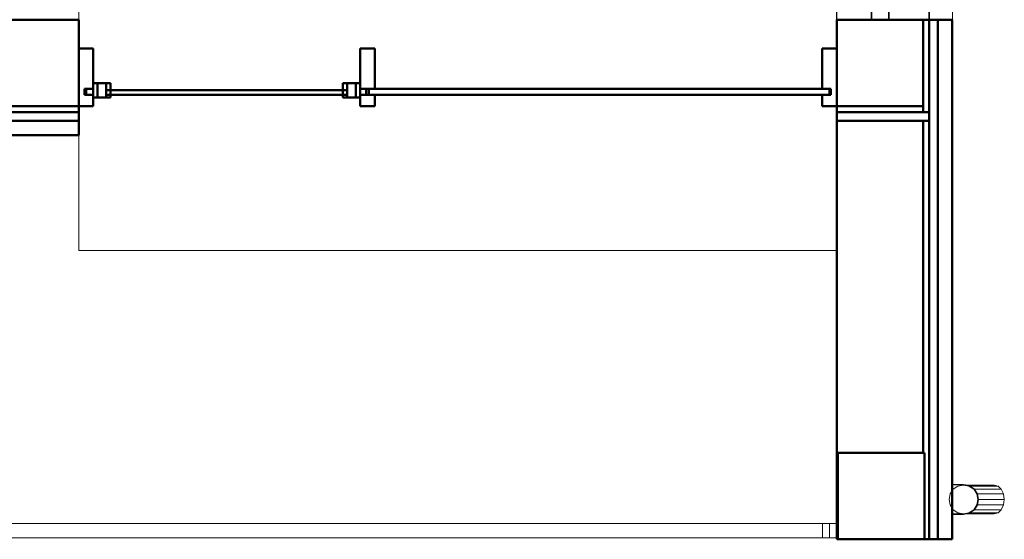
# Model space of a CAD drawing. Header units: millimetres. Extents: x 25703 to 50721, y 2709 to 39176.
# Tile 39 of 50: x 37473 to 40884, y 28638 to 30438. Entities that reach past the tile are written whole.
import ezdxf

# ---------------------------------------------------------------- set-up
doc = ezdxf.new("R2010")
doc.units = ezdxf.units.MM
for name, color, linetype, lineweight in [('A-COLS-____-MCUT', 52, 'Continuous', 50), ('A-COLS-____-OTLN', 52, 'Continuous', 20), ('A-GENM-____-MCUT', 13, 'Continuous', 50), ('A-GENM-____-OTLN', 13, 'Continuous', 20), ('A-GLAZ-____-MCUT', 151, 'Continuous', 35), ('A-GLAZ-____-OTLN', 151, 'Continuous', 20), ('A-PART-____-MCUT', 2, 'Continuous', 50), ('A-PART-____-OTLN', 2, 'Continuous', 20), ('A-WALL-____-MCUT', 113, 'Continuous', 50), ('A-WALL-____-OTLN', 113, 'Continuous', 20), ('Q-SPCQ-____-MCUT', 91, 'Continuous', 9), ('Q-SPCQ-____-OTLN', 91, 'Continuous', 20), ('Ограждение', 7, 'Continuous', 20)]:
    doc.layers.add(name, color=color, linetype=linetype, lineweight=lineweight)

# ---------------------------------------------------------------- blocks, each defined once
blk = doc.blocks.new('Прямая форма - V line-610284-В_Этаж 02_Вентиляция')
at = {"layer": 'A-COLS-____-MCUT', "color": 9}
for p, q in [((150, 150), (-150, 150)), ((-150, 150), (-150, -150)), ((150, -150), (150, 150)), ((-150, -150), (150, -150))]:
    blk.add_line(p, q, dxfattribs=at)
blk = doc.blocks.new('Прямая форма - CRE - 001-610285-В_Этаж 02_Вентиляция')
blk.add_blockref('Прямая форма - V line-610284-В_Этаж 02_Вентиляция', (0, 0))
blk = doc.blocks.new('Прямая форма - V line-610360-В_Этаж 02_Вентиляция')
at = {"layer": 'A-GLAZ-____-MCUT', "color": 53}
for p, q in [((105, -55), (55, -55)), ((55, -55), (55, -105)), ((105, -105), (105, -55)), ((846.6, -55), (796.6, -55)), ((796.6, -55), (796.6, -105)), ((846.6, -105), (846.6, -55)), ((896.6, -55), (846.6, -55)), ((846.6, -55), (846.6, -105)), ((896.6, -105), (896.6, -55)), ((1638.1, -55), (1588.1, -55)), ((1588.1, -55), (1588.1, -105)), ((1638.1, -105), (1638.1, -55)), ((55, -80), (0, -80)), ((0, -80), (0, -220)), ((55, -105), (55, -80)), ((1693.1, -80), (1638.1, -80)), ((1638.1, -80), (1638.1, -105)), ((1693.1, -220), (1693.1, -80)), ((55, -105), (105, -105)), ((80, -105), (55, -105)), ((80, -220), (80, -105)), ((796.6, -105), (846.6, -105)), ((846.6, -105), (896.6, -105)), ((1588.1, -105), (1638.1, -105)), ((1613.1, -105), (1613.1, -220)), ((1638.1, -105), (1613.1, -105)), ((165, -195), (115, -195)), ((115, -195), (115, -245)), ((165, -245), (165, -195)), ((846.6, -195), (796.6, -195)), ((796.6, -195), (796.6, -245)), ((896.6, -195), (846.6, -195)), ((846.6, -195), (846.6, -245)), ((846.6, -245), (846.6, -195)), ((896.6, -245), (896.6, -195)), ((1578.1, -195), (1528.1, -195)), ((1528.1, -195), (1528.1, -245)), ((1578.1, -245), (1578.1, -195)), ((0, -220), (80, -220)), ((115, -220), (0, -220)), ((0, -220), (0, -280)), ((115, -245), (115, -220)), ((1693.1, -220), (1578.1, -220)), ((1578.1, -220), (1578.1, -245)), ((1613.1, -220), (1693.1, -220)), ((1693.1, -280), (1693.1, -220)), ((115, -245), (165, -245)), ((140, -245), (115, -245)), ((140, -280), (140, -245)), ((796.6, -245), (846.6, -245)), ((846.6, -245), (896.6, -245)), ((1528.1, -245), (1578.1, -245)), ((1553.1, -245), (1553.1, -280)), ((1578.1, -245), (1553.1, -245)), ((0, -280), (140, -280)), ((1553.1, -280), (1693.1, -280))]:
    blk.add_line(p, q, dxfattribs=at)
at = {"layer": 'A-GLAZ-____-OTLN', "color": 253}
for p, q in [((796.6, -70), (105, -70)), ((105, -90), (796.6, -90)), ((1588.1, -70), (896.6, -70)), ((896.6, -90), (1588.1, -90)), ((796.6, -210), (165, -210)), ((165, -230), (796.6, -230)), ((1528.1, -210), (896.6, -210)), ((896.6, -230), (1528.1, -230))]:
    blk.add_line(p, q, dxfattribs=at)
blk = doc.blocks.new('Прямая форма - ფ2-610361-В_Этаж 02_Вентиляция')
blk.add_blockref('Прямая форма - V line-610360-В_Этаж 02_Вентиляция', (0, 0))
blk = doc.blocks.new('Прямая форма - Gypsum Plasterboard - Waterproof-611012-В_Этаж 02_Вентиляция')
at = {"layer": 'A-WALL-____-MCUT', "color": 9}
for p, q in [((1800, 50), (0, 50)), ((0, 50), (0, 0)), ((1800, 0), (1800, 50)), ((0, 0), (1800, 0))]:
    blk.add_line(p, q, dxfattribs=at)
blk = doc.blocks.new('Прямая форма - Insulation - Thermal Break-611013-В_Этаж 02_Вентиляция')
at = {"layer": 'A-WALL-____-MCUT', "color": 9}
for p, q in [((1800, 80), (0, 80)), ((0, 80), (0, 50)), ((1800, 50), (1800, 80)), ((0, 50), (1800, 50))]:
    blk.add_line(p, q, dxfattribs=at)
blk = doc.blocks.new('Прямая форма - Masonry Block - Structural-611014-В_Этаж 02_Вентиляция')
at = {"layer": 'A-WALL-____-MCUT', "color": 9}
for p, q in [((1450, 400), (0, 400)), ((0, 400), (0, 396)), ((0, 396), (300, 396)), ((300, 396), (300, 100)), ((1450, 100), (1450, 400)), ((300, 100), (1450, 100))]:
    blk.add_line(p, q, dxfattribs=at)
blk = doc.blocks.new('Прямая форма - Concrete - Structural-611015-В_Этаж 02_Вентиляция')
at = {"layer": 'A-WALL-____-MCUT', "color": 9}
for p, q in [((300, 96), (0, 96)), ((0, 96), (0, 80)), ((0, 80), (1450, 80)), ((1450, 100), (300, 100)), ((300, 100), (300, 96)), ((1450, 80), (1450, 100)), ((1800, 100), (1480, 100)), ((1480, 100), (1480, 80)), ((1480, 80), (1800, 80)), ((1800, 80), (1800, 100))]:
    blk.add_line(p, q, dxfattribs=at)
blk = doc.blocks.new('Прямая форма - SW - 004-611016-В_Этаж 02_Вентиляция')
for name in ['Прямая форма - Masonry Block - Structural-611014-В_Этаж 02_Вентиляция', 'Прямая форма - Concrete - Structural-611015-В_Этаж 02_Вентиляция', 'Прямая форма - Insulation - Thermal Break-611013-В_Этаж 02_Вентиляция', 'Прямая форма - Gypsum Plasterboard - Waterproof-611012-В_Этаж 02_Вентиляция']:
    blk.add_blockref(name, (0, 0))
blk = doc.blocks.new('Family - ფ2-611018-В_Этаж 02_Вентиляция')
at = {"layer": 'A-GENM-____-MCUT', "lineweight": 9}
for p, q in [((-846.6, 401), (-846.6, 280)), ((846.6, 401), (-846.6, 401)), ((846.6, 280), (846.6, 401)), ((-846.6, 280), (-846.6, -1)), ((846.6, -1), (846.6, 280)), ((-846.6, -1), (846.6, -1))]:
    blk.add_line(p, q, dxfattribs=at)
blk = doc.blocks.new('Family - Gypsum Plasterboard - Waterproof-611020-В_Этаж 02_Вентиляция')
at = {"layer": 'A-PART-____-MCUT', "color": 9}
for p, q in [((1800, 50), (0, 50)), ((0, 50), (0, 0)), ((1800, 0), (1800, 50)), ((0, 0), (1800, 0))]:
    blk.add_line(p, q, dxfattribs=at)
blk = doc.blocks.new('Family - Insulation - Thermal Break-611022-В_Этаж 02_Вентиляция')
at = {"layer": 'A-PART-____-MCUT', "color": 9}
for p, q in [((1800, 80), (0, 80)), ((0, 80), (0, 50)), ((1800, 50), (1800, 80)), ((0, 50), (1800, 50))]:
    blk.add_line(p, q, dxfattribs=at)
blk = doc.blocks.new('Family - Masonry Block - Structural-611024-В_Этаж 02_Вентиляция')
at = {"layer": 'A-PART-____-MCUT', "color": 9}
for p, q in [((1450, 400), (0, 400)), ((0, 400), (0, 396)), ((0, 396), (300, 396)), ((300, 396), (300, 100)), ((1450, 100), (1450, 400)), ((300, 100), (1450, 100))]:
    blk.add_line(p, q, dxfattribs=at)
blk = doc.blocks.new('Family - Concrete - Structural-611028-В_Этаж 02_Вентиляция')
at = {"layer": 'A-PART-____-MCUT', "color": 9}
for p, q in [((300, 96), (0, 96)), ((0, 96), (0, 80)), ((0, 80), (1450, 80)), ((1450, 100), (300, 100)), ((300, 100), (300, 96)), ((1450, 80), (1450, 100)), ((1800, 100), (1480, 100)), ((1480, 100), (1480, 80)), ((1480, 80), (1800, 80)), ((1800, 80), (1800, 100))]:
    blk.add_line(p, q, dxfattribs=at)
blk = doc.blocks.new('Прямая форма - Steel - Stainless-611097-В_Этаж 02_Вентиляция')
at = {"layer": 'Ограждение', "color": 253}
for p, q in [((4011.9, 55), (59.5, 55)), ((4011.9, 55), (4011.9, 5)), ((4011.9, 5), (59.5, 5))]:
    blk.add_line(p, q, dxfattribs=at)
blk = doc.blocks.new('Прямая форма - V line-611100-В_Этаж 02_Вентиляция')
at = {"layer": 'Ограждение', "color": 253}
for p, q in [((3986.9, 55), (4036.4, 55)), ((3986.9, 55), (3986.9, 5)), ((3986.9, 5), (4036.5, 5))]:
    blk.add_line(p, q, dxfattribs=at)
blk = doc.blocks.new('Прямая форма - Steel - Stainless-611101-В_Этаж 02_Вентиляция')
blk.add_blockref('Прямая форма - V line-611100-В_Этаж 02_Вентиляция', (0, 0))
blk = doc.blocks.new('Прямая форма - RAILING - 004-611108-В_Этаж 02_Вентиляция')
for name in ['Прямая форма - Steel - Stainless-611097-В_Этаж 02_Вентиляция', 'Прямая форма - Steel - Stainless-611101-В_Этаж 02_Вентиляция']:
    blk.add_blockref(name, (0, 0))
blk = doc.blocks.new('Family - Steel - Stainless-611127-В_Этаж 02_Вентиляция')
at = {"layer": 'A-PART-____-OTLN', "color": 253}
for p, q in [((4011.9, 55), (59.5, 55)), ((4011.9, 55), (4011.9, 5)), ((4011.9, 5), (59.5, 5))]:
    blk.add_line(p, q, dxfattribs=at)
blk = doc.blocks.new('Family - V line-611132-В_Этаж 02_Вентиляция')
at = {"layer": 'A-PART-____-OTLN', "color": 253}
for p, q in [((3986.9, 55), (4036.4, 55)), ((3986.9, 55), (3986.9, 5)), ((3986.9, 5), (4036.5, 5))]:
    blk.add_line(p, q, dxfattribs=at)
blk = doc.blocks.new('Family - Steel - Stainless-611133-В_Этаж 02_Вентиляция')
blk.add_blockref('Family - V line-611132-В_Этаж 02_Вентиляция', (0, 0))
blk = doc.blocks.new('Прямая форма - Masonry Block - Structural-611144-В_Этаж 02_Вентиляция')
at = {"layer": 'A-WALL-____-MCUT', "color": 9}
for p, q in [((100, 400), (-100, 400)), ((-100, 400), (-100, 100)), ((100, 100), (100, 400)), ((1775, 400), (400, 400)), ((400, 400), (400, 100)), ((1775, 100), (1775, 400)), ((-100, 100), (100, 100)), ((400, 100), (1775, 100))]:
    blk.add_line(p, q, dxfattribs=at)
blk = doc.blocks.new('Прямая форма - Concrete - Structural-611145-В_Этаж 02_Вентиляция')
at = {"layer": 'A-WALL-____-MCUT', "color": 9}
for p, q in [((1775, 100), (100, 100)), ((100, 80), (1775, 80)), ((1775, 80), (1775, 100)), ((4700, 100), (4400, 100)), ((4400, 100), (4400, 80)), ((4400, 80), (4700, 80)), ((4700, 80), (4700, 100))]:
    blk.add_line(p, q, dxfattribs=at)
blk = doc.blocks.new('Прямая форма - Insulation - Thermal Break-611146-В_Этаж 02_Вентиляция')
at = {"layer": 'A-WALL-____-MCUT', "color": 9}
for p, q in [((1775, 80), (80, 80)), ((1775, 50), (1775, 80)), ((4720, 80), (4400, 80)), ((4400, 80), (4400, 50)), ((4720, 50), (4720, 80)), ((80, 50), (1775, 50)), ((4400, 50), (4720, 50))]:
    blk.add_line(p, q, dxfattribs=at)
blk = doc.blocks.new('Прямая форма - Gypsum Plasterboard - Waterproof-611147-В_Этаж 02_Вентиляция')
at = {"layer": 'A-WALL-____-MCUT', "color": 9}
for p, q in [((1775, 50), (400, 50)), ((400, 50), (400, 0)), ((1775, 0), (1775, 50)), ((400, 0), (1775, 0))]:
    blk.add_line(p, q, dxfattribs=at)
blk = doc.blocks.new('Прямая форма - SW - 005-611148-В_Этаж 02_Вентиляция')
for name in ['Прямая форма - Masonry Block - Structural-611144-В_Этаж 02_Вентиляция', 'Прямая форма - Insulation - Thermal Break-611146-В_Этаж 02_Вентиляция', 'Прямая форма - Concrete - Structural-611145-В_Этаж 02_Вентиляция', 'Прямая форма - Gypsum Plasterboard - Waterproof-611147-В_Этаж 02_Вентиляция']:
    blk.add_blockref(name, (0, 0))
blk = doc.blocks.new('Family - Masonry Block - Structural-611150-В_Этаж 02_Вентиляция')
at = {"layer": 'A-PART-____-MCUT', "color": 9}
for p, q in [((100, 400), (-100, 400)), ((-100, 400), (-100, 100)), ((100, 100), (100, 400)), ((1775, 400), (400, 400)), ((400, 400), (400, 100)), ((1775, 100), (1775, 400)), ((-100, 100), (100, 100)), ((400, 100), (1775, 100))]:
    blk.add_line(p, q, dxfattribs=at)
blk = doc.blocks.new('Family - OP - 005-611152-В_Этаж 02_Вентиляция')
at = {"layer": 'A-GENM-____-MCUT', "lineweight": 9}
for p, q in [((40303.2, 30837.6), (37678.2, 30837.6)), ((37678.2, 30837.6), (37678.2, 29637.6)), ((40303.2, 29637.6), (40303.2, 30837.6)), ((37678.2, 29637.6), (40303.2, 29637.6))]:
    blk.add_line(p, q, dxfattribs=at)
blk = doc.blocks.new('Family - Concrete - Structural-611154-В_Этаж 02_Вентиляция')
at = {"layer": 'A-PART-____-MCUT', "color": 9}
for p, q in [((1775, 100), (100, 100)), ((100, 80), (1775, 80)), ((1775, 80), (1775, 100)), ((4700, 100), (4400, 100)), ((4400, 100), (4400, 80)), ((4400, 80), (4700, 80)), ((4700, 80), (4700, 100))]:
    blk.add_line(p, q, dxfattribs=at)
blk = doc.blocks.new('Family - Insulation - Thermal Break-611156-В_Этаж 02_Вентиляция')
at = {"layer": 'A-PART-____-MCUT', "color": 9}
for p, q in [((1775, 80), (80, 80)), ((1775, 50), (1775, 80)), ((4720, 80), (4400, 80)), ((4400, 80), (4400, 50)), ((4720, 50), (4720, 80)), ((80, 50), (1775, 50)), ((4400, 50), (4720, 50))]:
    blk.add_line(p, q, dxfattribs=at)
blk = doc.blocks.new('Family - Gypsum Plasterboard - Waterproof-611158-В_Этаж 02_Вентиляция')
at = {"layer": 'A-PART-____-MCUT', "color": 9}
for p, q in [((1775, 50), (400, 50)), ((400, 50), (400, 0)), ((1775, 0), (1775, 50)), ((400, 0), (1775, 0))]:
    blk.add_line(p, q, dxfattribs=at)
blk = doc.blocks.new('Прямая форма - V line-611831-В_Этаж 02_Вентиляция')
at = {"layer": 'A-COLS-____-MCUT', "color": 9}
for p, q in [((150, 150), (-150, 150)), ((-150, 150), (-150, -150)), ((150, -150), (150, 150)), ((-150, -150), (150, -150))]:
    blk.add_line(p, q, dxfattribs=at)
blk = doc.blocks.new('Прямая форма - CRE - 001-611832-В_Этаж 02_Вентиляция')
blk.add_blockref('Прямая форма - V line-611831-В_Этаж 02_Вентиляция', (0, 0))
blk = doc.blocks.new('Прямая форма - V line-611917-В_Этаж 02_Вентиляция')
at = {"layer": 'A-WALL-____-MCUT', "color": 9}
for p, q in [((512.5, 150), (462.5, 150)), ((462.5, 150), (462.5, 10)), ((512.5, 10), (512.5, 150)), ((462.5, 10), (512.5, 10)), ((512.5, -10), (462.5, -10)), ((462.5, -10), (462.5, -50)), ((512.5, -50), (512.5, -10)), ((462.5, -50), (512.5, -50))]:
    blk.add_line(p, q, dxfattribs=at)
blk = doc.blocks.new('Прямая форма - Iron-611918-В_Этаж 02_Вентиляция')
blk.add_blockref('Прямая форма - V line-611917-В_Этаж 02_Вентиляция', (0, 0))
blk = doc.blocks.new('Прямая форма - Glass-611921-В_Этаж 02_Вентиляция')
at = {"layer": 'A-WALL-____-MCUT', "color": 9}
for p, q in [((417.5, 6), (-417.5, 6)), ((-417.5, 6), (-417.5, -10)), ((417.5, -10), (417.5, 6)), ((-417.5, -10), (417.5, -10))]:
    blk.add_line(p, q, dxfattribs=at)
blk = doc.blocks.new('Прямая форма - V line-611922-В_Этаж 02_Вентиляция')
at = {"layer": 'A-WALL-____-MCUT', "color": 9}
for p, q in [((-462.5, 150), (-512.5, 150)), ((-512.5, 150), (-512.5, -50)), ((-462.5, 10), (-462.5, 150)), ((-487.5, -10), (-487.5, 10)), ((-487.5, 10), (-462.5, 10)), ((-462.5, -10), (-487.5, -10)), ((-462.5, -50), (-462.5, -10)), ((-512.5, -50), (-462.5, -50))]:
    blk.add_line(p, q, dxfattribs=at)
blk = doc.blocks.new('Прямая форма - Iron-611923-В_Этаж 02_Вентиляция')
blk.add_blockref('Прямая форма - V line-611922-В_Этаж 02_Вентиляция', (0, 0))
blk = doc.blocks.new('Прямая форма - V line-611932-В_Этаж 02_Вентиляция')
at = {"layer": 'A-WALL-____-MCUT', "color": 9}
for p, q in [((2112.5, 150), (2062.5, 150)), ((2062.5, 150), (2062.5, 10)), ((2112.5, -50), (2112.5, 150)), ((2062.5, 10), (2087.5, 10)), ((2087.5, 10), (2087.5, -10)), ((2087.5, -10), (2062.5, -10)), ((2062.5, -10), (2062.5, -50)), ((2062.5, -50), (2112.5, -50))]:
    blk.add_line(p, q, dxfattribs=at)
blk = doc.blocks.new('Прямая форма - Iron-611933-В_Этаж 02_Вентиляция')
blk.add_blockref('Прямая форма - V line-611932-В_Этаж 02_Вентиляция', (0, 0))
blk = doc.blocks.new('Прямая форма - V line-611946-В_Этаж 02_Вентиляция')
at = {"layer": 'A-WALL-____-MCUT', "color": 9}
for p, q in [((2092.5, 10), (482.5, 10)), ((482.5, 10), (482.5, -10)), ((2092.5, -10), (2092.5, 10)), ((482.5, -10), (2092.5, -10))]:
    blk.add_line(p, q, dxfattribs=at)
blk = doc.blocks.new('Прямая форма - Iron-611947-В_Этаж 02_Вентиляция')
blk.add_blockref('Прямая форма - V line-611946-В_Этаж 02_Вентиляция', (0, 0))
blk = doc.blocks.new('Прямая форма - Iron-611950-В_Этаж 02_Вентиляция')
at = {"layer": 'A-WALL-____-MCUT', "color": 9}
for p, q in [((-492.5, 10), (-492.5, -10)), ((-462.5, 10), (-492.5, 10)), ((-447.5, 30), (-462.5, 30)), ((-462.5, 30), (-462.5, -20)), ((-402.5, 30), (-462.5, 30)), ((-462.5, 30), (-462.5, -20)), ((-462.5, -10), (-462.5, 10)), ((-417.5, 30), (-447.5, 30)), ((-447.5, 30), (-447.5, -20)), ((-447.5, -20), (-447.5, 30)), ((-417.5, -20), (-417.5, 30)), ((-402.5, -20), (-402.5, 30)), ((462.5, 30), (402.5, 30)), ((402.5, 30), (402.5, -20)), ((447.5, 30), (417.5, 30)), ((417.5, 30), (417.5, -20)), ((447.5, -20), (447.5, 30)), ((462.5, 30), (447.5, 30)), ((447.5, 30), (447.5, -20)), ((462.5, -20), (462.5, 30)), ((462.5, -20), (462.5, 30)), ((492.5, 10), (462.5, 10)), ((462.5, 10), (462.5, -10)), ((492.5, -10), (492.5, 10)), ((-492.5, -10), (-462.5, -10)), ((-462.5, -20), (-447.5, -20)), ((-462.5, -20), (-402.5, -20)), ((-447.5, -20), (-417.5, -20)), ((402.5, -20), (462.5, -20)), ((417.5, -20), (447.5, -20)), ((447.5, -20), (462.5, -20)), ((462.5, -10), (492.5, -10))]:
    blk.add_line(p, q, dxfattribs=at)
blk = doc.blocks.new('Прямая форма - CW-002-611955-В_Этаж 02_Вентиляция')
for name in ['Прямая форма - Iron-611923-В_Этаж 02_Вентиляция', 'Прямая форма - Iron-611918-В_Этаж 02_Вентиляция', 'Прямая форма - Iron-611933-В_Этаж 02_Вентиляция', 'Прямая форма - Iron-611950-В_Этаж 02_Вентиляция', 'Прямая форма - Glass-611921-В_Этаж 02_Вентиляция', 'Прямая форма - Iron-611947-В_Этаж 02_Вентиляция']:
    blk.add_blockref(name, (0, 0))
blk = doc.blocks.new('Family - V line-611957-В_Этаж 02_Вентиляция')
at = {"layer": 'A-PART-____-MCUT', "color": 9}
for p, q in [((512.5, 150), (462.5, 150)), ((462.5, 150), (462.5, 10)), ((512.5, 10), (512.5, 150)), ((462.5, 10), (512.5, 10)), ((512.5, -10), (462.5, -10)), ((462.5, -10), (462.5, -50)), ((512.5, -50), (512.5, -10)), ((462.5, -50), (512.5, -50))]:
    blk.add_line(p, q, dxfattribs=at)
blk = doc.blocks.new('Family - Iron-611958-В_Этаж 02_Вентиляция')
blk.add_blockref('Family - V line-611957-В_Этаж 02_Вентиляция', (0, 0))
blk = doc.blocks.new('Family - Glass-611963-В_Этаж 02_Вентиляция')
at = {"layer": 'A-PART-____-MCUT', "color": 9}
for p, q in [((417.5, 6), (-417.5, 6)), ((-417.5, 6), (-417.5, -10)), ((417.5, -10), (417.5, 6)), ((-417.5, -10), (417.5, -10))]:
    blk.add_line(p, q, dxfattribs=at)
blk = doc.blocks.new('Family - V line-611965-В_Этаж 02_Вентиляция')
at = {"layer": 'A-PART-____-MCUT', "color": 9}
for p, q in [((-462.5, 150), (-512.5, 150)), ((-512.5, 150), (-512.5, -50)), ((-462.5, 10), (-462.5, 150)), ((-487.5, -10), (-487.5, 10)), ((-487.5, 10), (-462.5, 10)), ((-462.5, -10), (-487.5, -10)), ((-462.5, -50), (-462.5, -10)), ((-512.5, -50), (-462.5, -50))]:
    blk.add_line(p, q, dxfattribs=at)
blk = doc.blocks.new('Family - Iron-611966-В_Этаж 02_Вентиляция')
blk.add_blockref('Family - V line-611965-В_Этаж 02_Вентиляция', (0, 0))
blk = doc.blocks.new('Family - V line-611980-В_Этаж 02_Вентиляция')
at = {"layer": 'A-PART-____-MCUT', "color": 9}
for p, q in [((2112.5, 150), (2062.5, 150)), ((2062.5, 150), (2062.5, 10)), ((2112.5, -50), (2112.5, 150)), ((2062.5, 10), (2087.5, 10)), ((2087.5, 10), (2087.5, -10)), ((2087.5, -10), (2062.5, -10)), ((2062.5, -10), (2062.5, -50)), ((2062.5, -50), (2112.5, -50))]:
    blk.add_line(p, q, dxfattribs=at)
blk = doc.blocks.new('Family - Iron-611981-В_Этаж 02_Вентиляция')
blk.add_blockref('Family - V line-611980-В_Этаж 02_Вентиляция', (0, 0))
blk = doc.blocks.new('Family - V line-612001-В_Этаж 02_Вентиляция')
at = {"layer": 'A-PART-____-MCUT', "color": 9}
for p, q in [((2092.5, 10), (482.5, 10)), ((482.5, 10), (482.5, -10)), ((2092.5, -10), (2092.5, 10)), ((482.5, -10), (2092.5, -10))]:
    blk.add_line(p, q, dxfattribs=at)
blk = doc.blocks.new('Family - Iron-612002-В_Этаж 02_Вентиляция')
blk.add_blockref('Family - V line-612001-В_Этаж 02_Вентиляция', (0, 0))
blk = doc.blocks.new('Family - Iron-612007-В_Этаж 02_Вентиляция')
at = {"layer": 'A-PART-____-MCUT', "color": 9}
for p, q in [((-492.5, 10), (-492.5, -10)), ((-462.5, 10), (-492.5, 10)), ((-447.5, 30), (-462.5, 30)), ((-462.5, 30), (-462.5, -20)), ((-402.5, 30), (-462.5, 30)), ((-462.5, 30), (-462.5, -20)), ((-462.5, -10), (-462.5, 10)), ((-417.5, 30), (-447.5, 30)), ((-447.5, 30), (-447.5, -20)), ((-447.5, -20), (-447.5, 30)), ((-417.5, -20), (-417.5, 30)), ((-402.5, -20), (-402.5, 30)), ((462.5, 30), (402.5, 30)), ((402.5, 30), (402.5, -20)), ((447.5, 30), (417.5, 30)), ((417.5, 30), (417.5, -20)), ((447.5, -20), (447.5, 30)), ((462.5, 30), (447.5, 30)), ((447.5, 30), (447.5, -20)), ((462.5, -20), (462.5, 30)), ((462.5, -20), (462.5, 30)), ((492.5, 10), (462.5, 10)), ((462.5, 10), (462.5, -10)), ((492.5, -10), (492.5, 10)), ((-492.5, -10), (-462.5, -10)), ((-462.5, -20), (-447.5, -20)), ((-462.5, -20), (-402.5, -20)), ((-447.5, -20), (-417.5, -20)), ((402.5, -20), (462.5, -20)), ((417.5, -20), (447.5, -20)), ((447.5, -20), (462.5, -20)), ((462.5, -10), (492.5, -10))]:
    blk.add_line(p, q, dxfattribs=at)
blk = doc.blocks.new('Прямая форма - V line-613405-В_Этаж 02_Вентиляция')
at = {"layer": 'Q-SPCQ-____-MCUT', "color": 133}
for p, q in [((-35.4, 35.4), (-46.2, 19.1)), ((-19.1, 46.2), (-35.4, 35.4)), ((0, 50), (-19.1, 46.2)), ((19.1, 46.2), (0, 50)), ((35.4, 35.4), (19.1, 46.2)), ((46.2, 19.1), (35.4, 35.4)), ((-46.2, 19.1), (-50, 0)), ((-50, 0), (-46.2, -19.1)), ((50, 0), (46.2, 19.1)), ((46.2, -19.1), (50, 0)), ((-46.2, -19.1), (-35.4, -35.4)), ((35.4, -35.4), (46.2, -19.1)), ((-35.4, -35.4), (-19.1, -46.2)), ((-19.1, -46.2), (0, -50)), ((0, -50), (19.1, -46.2)), ((19.1, -46.2), (35.4, -35.4))]:
    blk.add_line(p, q, dxfattribs=at)
at = {"layer": 'Q-SPCQ-____-OTLN', "color": 253}
for p, q in [((-52, -0.1), (-52, 39)), ((-50.2, -0.1), (-50.2, 39)), ((50.2, 39), (50.2, -0.1)), ((52, -0.1), (52, 39)), ((-50, -1.1), (-50, 0)), ((50, 0), (50, -1.1)), ((-52, -0.1), (-48, -20)), ((-46.4, -19.3), (-50.2, -0.1)), ((-50, -106.1), (-50, -10.2)), ((-48, -20), (-36.8, -36.9)), ((-35.5, -35.6), (-46.4, -19.3)), ((-46.2, -119.6), (-46.2, -22.8)), ((46.4, -19.3), (35.5, -35.6)), ((36.8, -36.9), (48, -20)), ((46.2, -119.6), (46.2, -22.8)), ((50.2, -0.1), (46.4, -19.3)), ((48, -20), (52, -0.1)), ((50, -10.2), (50, -106.1)), ((-36.8, -36.9), (-19.9, -48.1)), ((-19.2, -46.5), (-35.5, -35.6)), ((-35.4, -131.1), (-35.4, -37.8)), ((-19.9, -48.1), (0, -52.1)), ((0, -50.3), (-19.2, -46.5)), ((-19.1, -138.7), (-19.1, -48.2)), ((19.2, -46.5), (0, -50.3)), ((0, -52.1), (19.9, -48.1)), ((0, -141.4), (0, -52.1)), ((19.1, -138.7), (19.1, -48.3)), ((35.5, -35.6), (19.2, -46.5)), ((19.9, -48.1), (36.8, -36.9)), ((35.4, -131.1), (35.4, -37.8)), ((-50, -106.1), (-46.2, -119.6)), ((-46.2, -119.6), (-35.4, -131.1)), ((-35.4, -131.1), (-19.1, -138.7)), ((19.1, -138.7), (35.4, -131.1)), ((35.4, -131.1), (46.2, -119.6)), ((46.2, -119.6), (50, -106.1)), ((-19.1, -138.7), (0, -141.4)), ((0, -141.4), (19.1, -138.7))]:
    blk.add_line(p, q, dxfattribs=at)
blk = doc.blocks.new('Прямая форма - FU - 047-613406-В_Этаж 02_Вентиляция')
blk.add_blockref('Прямая форма - V line-613405-В_Этаж 02_Вентиляция', (0, 0))
blk = doc.blocks.new('V line_ifc_RVT-1-В_Этаж 02_Вентиляция')
at = {"layer": 'A-COLS-____-OTLN', "color": 253, "lineweight": 20, "rotation": 180}
for name, p in [('Прямая форма - CRE - 001-610285-В_Этаж 02_Вентиляция', (40453.2, 30287.6)), ('Прямая форма - CRE - 001-611832-В_Этаж 02_Вентиляция', (40457.2, 28787.6))]:
    blk.add_blockref(name, p, dxfattribs=at)
at = {"layer": 'A-GENM-____-OTLN', "color": 253, "lineweight": 20, "rotation": 90}
blk.add_blockref('Family - ფ2-611018-В_Этаж 02_Вентиляция', (40703.2, 31284.2), dxfattribs=at)
at = {"layer": 'A-GENM-____-OTLN', "color": 253, "lineweight": 20}
blk.add_blockref('Family - OP - 005-611152-В_Этаж 02_Вентиляция', (0, 0), dxfattribs=at)
at = {"layer": 'A-GLAZ-____-OTLN', "color": 253, "lineweight": 20, "rotation": 270}
blk.add_blockref('Прямая форма - ფ2-610361-В_Этаж 02_Вентиляция', (40703.2, 32130.8), dxfattribs=at)
at = {"layer": 'A-PART-____-OTLN', "color": 253, "lineweight": 20, "rotation": 90}
for name in ['Family - Concrete - Structural-611028-В_Этаж 02_Вентиляция', 'Family - Insulation - Thermal Break-611022-В_Этаж 02_Вентиляция', 'Family - Gypsum Plasterboard - Waterproof-611020-В_Этаж 02_Вентиляция', 'Family - Masonry Block - Structural-611024-В_Этаж 02_Вентиляция']:
    blk.add_blockref(name, (40703.2, 28637.6), dxfattribs=at)
at = {"layer": 'A-PART-____-OTLN', "color": 253, "lineweight": 20}
for name, p in [('Family - Masonry Block - Structural-611150-В_Этаж 02_Вентиляция', (35903.2, 30037.6)), ('Family - Iron-611966-В_Этаж 02_Вентиляция', (38190.7, 30187.6)), ('Family - Iron-611958-В_Этаж 02_Вентиляция', (38190.7, 30187.6)), ('Family - Iron-611981-В_Этаж 02_Вентиляция', (38190.7, 30187.6)), ('Family - Iron-612007-В_Этаж 02_Вентиляция', (38190.7, 30187.6)), ('Family - Glass-611963-В_Этаж 02_Вентиляция', (38190.7, 30187.6)), ('Family - Iron-612002-В_Этаж 02_Вентиляция', (38190.7, 30187.6)), ('Family - Insulation - Thermal Break-611156-В_Этаж 02_Вентиляция', (35903.2, 30037.6)), ('Family - Concrete - Structural-611154-В_Этаж 02_Вентиляция', (35903.2, 30037.6)), ('Family - Gypsum Plasterboard - Waterproof-611158-В_Этаж 02_Вентиляция', (35903.2, 30037.6)), ('Family - Steel - Stainless-611127-В_Этаж 02_Вентиляция', (36266.8, 28637.6)), ('Family - Steel - Stainless-611133-В_Этаж 02_Вентиляция', (36266.8, 28637.6))]:
    blk.add_blockref(name, p, dxfattribs=at)
at = {"layer": 'A-WALL-____-OTLN', "color": 253, "lineweight": 20, "rotation": 90}
blk.add_blockref('Прямая форма - SW - 004-611016-В_Этаж 02_Вентиляция', (40703.2, 28637.6), dxfattribs=at)
at = {"layer": 'A-WALL-____-OTLN', "color": 253, "lineweight": 20}
for name, p in [('Прямая форма - SW - 005-611148-В_Этаж 02_Вентиляция', (35903.2, 30037.6)), ('Прямая форма - CW-002-611955-В_Этаж 02_Вентиляция', (38190.7, 30187.6))]:
    blk.add_blockref(name, p, dxfattribs=at)
at = {"layer": 'Q-SPCQ-____-OTLN', "color": 253, "lineweight": 20, "rotation": 90}
blk.add_blockref('Прямая форма - FU - 047-613406-В_Этаж 02_Вентиляция', (40742.3, 28775.7), dxfattribs=at)
at = {"layer": 'Ограждение', "color": 253, "lineweight": 20}
blk.add_blockref('Прямая форма - RAILING - 004-611108-В_Этаж 02_Вентиляция', (36266.8, 28637.6), dxfattribs=at)

msp = doc.modelspace()

# ---------------------------------------------------------------- block references
at = {"lineweight": 9}
msp.add_blockref('V line_ifc_RVT-1-В_Этаж 02_Вентиляция', (0, 0), dxfattribs=at)

doc.saveas('drawing.dxf')
